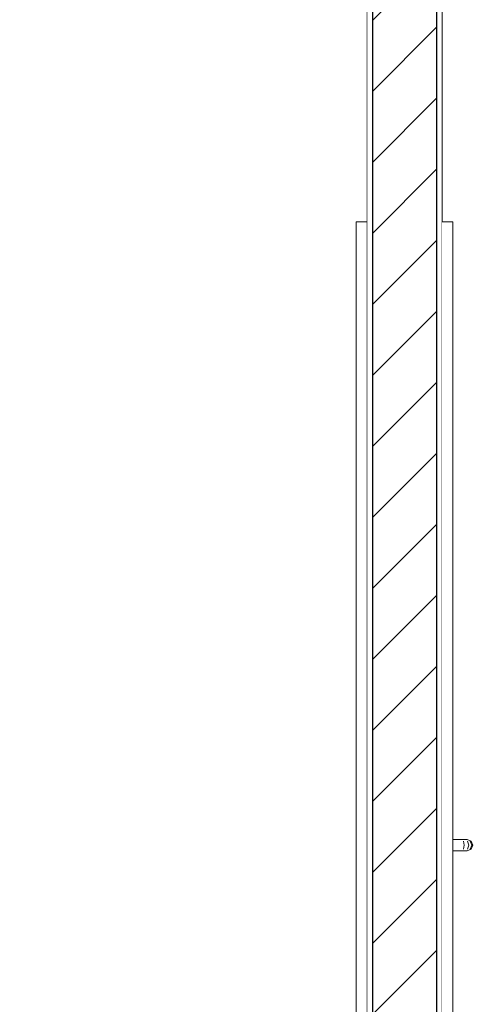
# Model space of a CAD drawing. Header units: millimetres. Extents: x 58537 to 97688, y -8921 to 14216.
# Tile 23 of 145: x 68413 to 69226, y 715 to 2479. Entities that reach past the tile are written whole.
import ezdxf

# ---------------------------------------------------------------- set-up
doc = ezdxf.new("R2010")
doc.units = ezdxf.units.MM
doc.header["$MEASUREMENT"] = 0
doc.linetypes.add('Wipeout_Contour', pattern=[1000, 0, -1000])
for name, color, linetype in [('Nowe_A-Wymiary-Zewnętrzne', 7, 'Continuous'), ('Nowe_A-Ściany-Działowe', 7, 'Continuous'), ('Nowe_Drzwi Archicad', 7, 'Continuous')]:
    doc.layers.add(name, color=color, linetype=linetype)
doc.layers.add('Nowe_A-Wymiary-Zewnętrzne_Nr_pióra__45', color=7, linetype='Continuous', lineweight=15, true_color=0x40a5ff)
doc.layers.add('Nowe_A-Wymiary-Zewnętrzne_Nr_pióra__85', color=7, linetype='Continuous', lineweight=13, true_color=0x80c2ff)
for name, color, linetype, lineweight in [('Nowe_A-Wymiary-Zewnętrzne_Nr_pióra__46', 5, 'Continuous', 15), ('Nowe_A-Ściany-Działowe_Nr_pióra__27', 7, 'Continuous', 25), ('Nowe_A-Ściany-Działowe_Nr_pióra__47', 7, 'Continuous', 15), ('Nowe_Drzwi Archicad_Nr_pióra__3', 7, 'Continuous', 13)]:
    doc.layers.add(name, color=color, linetype=linetype, lineweight=lineweight)
doc.styles.add('STYL_AUTOMATYCZNY_2', font='arial.ttf')
doc.dimstyles.new('STYL_AUTOMATYCZNY__1', dxfattribs={"dimtxt": 125, "dimasz": 47.5, "dimexe": 0.18, "dimexo": 20, "dimgap": 0, "dimtad": 1, "dimdec": 1, "dimlfac": 0.1, "dimzin": 0, "dimdsep": 46, "dimtxsty": 'STYL_AUTOMATYCZNY_2', "dimblk": 'ARROWHEAD_11', "dimblk1": 'ARROWHEAD_11', "dimblk2": 'ARROWHEAD_11', "dimcen": 0.09, "dimclrd": 256, "dimclre": 256, "dimclrt": 5, "dimadec": 1, "dimazin": 0, "dimtfac": 1, "dimtdec": 4, "dimtmove": 0, "dimatfit": 3, "dimfxl": 0, "dimtolj": 1, "dimtzin": 0, "dimarcsym": 0})
pattern_1 = [(0, (0, 0), (0, 86.60254), [0, -50]), (0, (25, 43.3), (0, 86.60254), [0, -50])]

# ---------------------------------------------------------------- blocks, each defined once
blk = doc.blocks.new('ElemPrzekroju_94')
at = {"layer": 'Nowe_A-Ściany-Działowe', "linetype": 'Continuous', "lineweight": 0, "true_color": 0x000000}
h = blk.add_hatch(dxfattribs=at)
h.set_pattern_fill('Bloczki_ceramiczne', color=18, style=0, pattern_type=2)
h.set_pattern_definition([(45, (0, 0), (-63.63961, 63.63961), [])])
h.paths.add_polyline_path([(69160.1, 2550), (69045.1, 2550), (69045.1, 2540), (69045.1, 0), (69045.1, -210), (69160.1, -210), (69160.1, -70), (69160.1, -20)])
h = blk.add_hatch(dxfattribs=at)
h.set_pattern_fill('Tynk', color=18, style=0, pattern_type=2)
h.set_pattern_definition(pattern_1)
h.paths.add_polyline_path([(69160.1, -20), (69170.1, -20), (69170.1, 2550), (69160.1, 2550)])
h = blk.add_hatch(dxfattribs=at)
h.set_pattern_fill('Tynk', color=18, style=0, pattern_type=2)
h.set_pattern_definition(pattern_1)
h.paths.add_polyline_path([(69035.1, 2540), (69035.1, 0), (69045.1, 0), (69045.1, 2540)])
at = {"layer": 'Nowe_A-Ściany-Działowe_Nr_pióra__27', "color": 7, "linetype": 'Continuous', "lineweight": 25, "flags": 128}
for points in [[(69045.1, 2550), (69045.1, 2540), (69045.1, 0), (69045.1, -20), (69045.1, -70), (69045.1, -140), (69045.1, -210)], [(69160.1, 2550), (69160.1, -20), (69160.1, -70), (69160.1, -210)]]:
    blk.add_lwpolyline(points, dxfattribs=at)
at = {"layer": 'Nowe_A-Ściany-Działowe_Nr_pióra__47', "color": 7, "linetype": 'Continuous', "lineweight": 15}
for p, q in [((69035.1, 2540), (69035.1, 0)), ((69170.1, 2540), (69170.1, 0))]:
    blk.add_line(p, q, dxfattribs=at)
blk = doc.blocks.new('ElemPrzekroju_95')
at = {"color": 254, "linetype": 'Wipeout_Contour', "lineweight": 0, "ltscale": 678108.142473}
blk.add_wipeout([(65240.1, 2540), (65240.1, 0), (67258.1, 0), (67258.1, 2117), (68392.1, 2117), (68392.1, 0), (69016.1, 0), (69016.1, 2117), (69035.1, 2117), (69035.1, 2540)], dxfattribs=at).dxf.layer = 'Nowe_A-Ściany-Działowe'
blk = doc.blocks.new('ElemPrzekroju_96')
at = {"color": 254, "linetype": 'Wipeout_Contour', "lineweight": 0, "ltscale": 276167.200856}
blk.add_wipeout([(69016.1, 0), (69035.1, 0), (69035.1, 2117), (69016.1, 2117)], dxfattribs=at).dxf.layer = 'Nowe_Drzwi Archicad'
at = {"color": 254, "linetype": 'Wipeout_Contour', "lineweight": 0, "ltscale": 276783.056424}
blk.add_wipeout([(69189.1, 0), (69189.1, 2117), (69170.1, 2117), (69170.1, 0)], dxfattribs=at).dxf.layer = 'Nowe_Drzwi Archicad'
at = {"color": 254, "linetype": 'Wipeout_Contour', "lineweight": 0, "ltscale": 276919.881765}
blk.add_wipeout([(69223.4, 1000), (69220.6, 992.9), (69222.1, 992.9), (69225.1, 1000)], dxfattribs=at).dxf.layer = 'Nowe_Drzwi Archicad'
at = {"layer": 'Nowe_Drzwi Archicad_Nr_pióra__3', "color": 7, "linetype": 'Continuous', "lineweight": 13}
for p, q in [((69016.1, 0), (69016.1, 2117)), ((69016.1, 2117), (69035.1, 2117)), ((69189.1, 2117), (69170.1, 2117))]:
    blk.add_line(p, q, dxfattribs=at)
at = {"color": 254, "linetype": 'Wipeout_Contour', "lineweight": 0, "ltscale": 276901.174966}
blk.add_wipeout([(69215.1, 1010), (69213.9, 1010), (69220.6, 1007.1), (69222.1, 1007.1)], dxfattribs=at).dxf.layer = 'Nowe_Drzwi Archicad'
at = {"color": 254, "linetype": 'Wipeout_Contour', "lineweight": 0, "ltscale": 276900.18855}
blk.add_wipeout([(69213.9, 990), (69215.1, 990), (69222.1, 992.9), (69220.6, 992.9)], dxfattribs=at).dxf.layer = 'Nowe_Drzwi Archicad'
at = {"color": 254, "linetype": 'Wipeout_Contour', "lineweight": 0, "ltscale": 276920.290329}
blk.add_wipeout([(69220.6, 1007.1), (69223.4, 1000), (69225.1, 1000), (69222.1, 1007.1)], dxfattribs=at).dxf.layer = 'Nowe_Drzwi Archicad'
at = {"color": 254, "linetype": 'Wipeout_Contour', "lineweight": 0, "ltscale": 276906.38041}
blk.add_wipeout([(69217.9, 1000), (69215.8, 992.9), (69220.6, 992.9), (69223.4, 1000)], dxfattribs=at).dxf.layer = 'Nowe_Drzwi Archicad'
at = {"color": 254, "linetype": 'Wipeout_Contour', "lineweight": 0, "ltscale": 276890.523886}
blk.add_wipeout([(69210.7, 1010), (69215.8, 1007.1), (69220.6, 1007.1), (69213.9, 1010)], dxfattribs=at).dxf.layer = 'Nowe_Drzwi Archicad'
at = {"color": 254, "linetype": 'Wipeout_Contour', "lineweight": 0, "ltscale": 276889.537433}
blk.add_wipeout([(69215.8, 992.9), (69210.7, 990), (69213.9, 990), (69220.6, 992.9)], dxfattribs=at).dxf.layer = 'Nowe_Drzwi Archicad'
at = {"color": 254, "linetype": 'Wipeout_Contour', "lineweight": 0, "ltscale": 276906.788992}
blk.add_wipeout([(69220.6, 1007.1), (69215.8, 1007.1), (69217.9, 1000), (69223.4, 1000)], dxfattribs=at).dxf.layer = 'Nowe_Drzwi Archicad'
at = {"color": 254, "linetype": 'Wipeout_Contour', "lineweight": 0, "ltscale": 276880.745888}
blk.add_wipeout([(69217.9, 1000), (69209.7, 1000), (69208.6, 992.9), (69215.8, 992.9)], dxfattribs=at).dxf.layer = 'Nowe_Drzwi Archicad'
at = {"color": 254, "linetype": 'Wipeout_Contour', "lineweight": 0, "ltscale": 276870.465393}
blk.add_wipeout([(69210.7, 1010), (69205.8, 1010), (69208.6, 1007.1), (69215.8, 1007.1)], dxfattribs=at).dxf.layer = 'Nowe_Drzwi Archicad'
at = {"color": 254, "linetype": 'Wipeout_Contour', "lineweight": 0, "ltscale": 276869.478871}
blk.add_wipeout([(69215.8, 992.9), (69208.6, 992.9), (69205.8, 990), (69210.7, 990)], dxfattribs=at).dxf.layer = 'Nowe_Drzwi Archicad'
at = {"color": 254, "linetype": 'Wipeout_Contour', "lineweight": 0, "ltscale": 276881.154505}
blk.add_wipeout([(69215.8, 1007.1), (69208.6, 1007.1), (69209.7, 1000), (69217.9, 1000)], dxfattribs=at).dxf.layer = 'Nowe_Drzwi Archicad'
at = {"layer": 'Nowe_Drzwi Archicad_Nr_pióra__3', "color": 7, "linetype": 'Continuous', "lineweight": 13}
for p, q in [((69220.6, 1007.1), (69223.4, 1000)), ((69222.1, 1007.1), (69225.1, 1000)), ((69223.4, 1000), (69220.6, 992.9)), ((69225.1, 1000), (69222.1, 992.9))]:
    blk.add_line(p, q, dxfattribs=at)
at = {"color": 254, "linetype": 'Wipeout_Contour', "lineweight": 0, "ltscale": 276848.901303}
blk.add_wipeout([(69209.7, 1000), (69201.1, 1000), (69200.8, 992.9), (69208.6, 992.9)], dxfattribs=at).dxf.layer = 'Nowe_Drzwi Archicad'
at = {"color": 254, "linetype": 'Wipeout_Contour', "lineweight": 0, "ltscale": 276844.861331}
blk.add_wipeout([(69205.8, 1010), (69200.1, 1010), (69200.8, 1007.1), (69208.6, 1007.1)], dxfattribs=at).dxf.layer = 'Nowe_Drzwi Archicad'
at = {"color": 254, "linetype": 'Wipeout_Contour', "lineweight": 0, "ltscale": 276843.87472}
blk.add_wipeout([(69208.6, 992.9), (69200.8, 992.9), (69200.1, 990), (69205.8, 990)], dxfattribs=at).dxf.layer = 'Nowe_Drzwi Archicad'
at = {"layer": 'Nowe_Drzwi Archicad_Nr_pióra__3', "color": 7, "linetype": 'Continuous', "lineweight": 13}
for p, q in [((69213.9, 990), (69210.7, 990)), ((69215.1, 990), (69213.9, 990))]:
    blk.add_line(p, q, dxfattribs=at)
at = {"color": 254, "linetype": 'Wipeout_Contour', "lineweight": 0, "ltscale": 276849.309965}
blk.add_wipeout([(69208.6, 1007.1), (69200.8, 1007.1), (69201.1, 1000), (69209.7, 1000)], dxfattribs=at).dxf.layer = 'Nowe_Drzwi Archicad'
at = {"layer": 'Nowe_Drzwi Archicad_Nr_pióra__3', "color": 7, "linetype": 'Continuous', "lineweight": 13}
for p, q in [((69213.9, 1010), (69210.7, 1010)), ((69215.1, 1010), (69213.9, 1010)), ((69215.1, 1010), (69222.1, 1007.1)), ((69215.8, 1007.1), (69217.9, 1000)), ((69222.1, 992.9), (69215.1, 990)), ((69217.9, 1000), (69215.8, 992.9))]:
    blk.add_line(p, q, dxfattribs=at)
at = {"color": 254, "linetype": 'Wipeout_Contour', "lineweight": 0, "ltscale": 276808.692727}
blk.add_wipeout([(69201.1, 1000), (69189.1, 1000), (69189.1, 992.9), (69200.8, 992.9)], dxfattribs=at).dxf.layer = 'Nowe_Drzwi Archicad'
at = {"color": 254, "linetype": 'Wipeout_Contour', "lineweight": 0, "ltscale": 276808.442584}
blk.add_wipeout([(69200.1, 1010), (69189.1, 1010), (69189.1, 1007.1), (69200.8, 1007.1)], dxfattribs=at).dxf.layer = 'Nowe_Drzwi Archicad'
at = {"color": 254, "linetype": 'Wipeout_Contour', "lineweight": 0, "ltscale": 276807.455845}
blk.add_wipeout([(69200.8, 992.9), (69189.1, 992.9), (69189.1, 990), (69200.1, 990)], dxfattribs=at).dxf.layer = 'Nowe_Drzwi Archicad'
at = {"layer": 'Nowe_Drzwi Archicad_Nr_pióra__3', "color": 7, "linetype": 'Continuous', "lineweight": 13}
for p, q in [((69200.1, 990), (69189.1, 990)), ((69205.8, 990), (69200.1, 990)), ((69210.7, 990), (69205.8, 990))]:
    blk.add_line(p, q, dxfattribs=at)
at = {"color": 254, "linetype": 'Wipeout_Contour', "lineweight": 0, "ltscale": 276809.101446}
blk.add_wipeout([(69200.8, 1007.1), (69189.1, 1007.1), (69189.1, 1000), (69201.1, 1000)], dxfattribs=at).dxf.layer = 'Nowe_Drzwi Archicad'
at = {"layer": 'Nowe_Drzwi Archicad_Nr_pióra__3', "color": 7, "linetype": 'Continuous', "lineweight": 13}
for p, q in [((69189.1, 0), (69189.1, 2117)), ((69200.1, 1010), (69189.1, 1010)), ((69205.8, 1010), (69200.1, 1010)), ((69210.7, 1010), (69205.8, 1010)), ((69208.6, 1007.1), (69209.7, 1000)), ((69209.7, 1000), (69208.6, 992.9))]:
    blk.add_line(p, q, dxfattribs=at)
blk = doc.blocks.new('*D628')
at = {"layer": 'Nowe_A-Wymiary-Zewnętrzne_Nr_pióra__45', "linetype": 'Continuous', "lineweight": 15, "true_color": 0x40a5ff}
for points in [[(90247.8, 2200), (90248.7, 2195.2), (90251.4, 2191.2), (90255.5, 2188.5), (90260.3, 2187.5), (90265, 2188.5), (90269.1, 2191.2), (90271.8, 2195.2), (90272.8, 2200), (90271.8, 2204.8), (90269.1, 2208.8), (90265, 2211.5), (90260.3, 2212.5), (90255.5, 2211.5), (90251.4, 2208.8), (90248.7, 2204.8)], [(90247.8, 0), (90248.7, -4.8), (90251.4, -8.8), (90255.5, -11.5), (90260.3, -12.5), (90265, -11.5), (90269.1, -8.8), (90271.8, -4.8), (90272.8, 0), (90271.8, 4.8), (90269.1, 8.8), (90265, 11.5), (90260.3, 12.5), (90255.5, 11.5), (90251.4, 8.8), (90248.7, 4.8)]]:
    blk.add_hatch(color=161, dxfattribs=at).paths.add_polyline_path(points)
at = {"layer": 'Nowe_A-Wymiary-Zewnętrzne_Nr_pióra__45', "color": 161, "linetype": 'Continuous', "lineweight": 15, "true_color": 0x40a5ff}
for centre in [(90260.3, 2200), (90260.3, 0)]:
    blk.add_circle(centre, 12.5, dxfattribs=at)
at = {"layer": 'Nowe_A-Wymiary-Zewnętrzne_Nr_pióra__85', "color": 151, "linetype": 'Continuous', "lineweight": 13, "true_color": 0x80c2ff}
for p, q in [((90247.8, 2200), (90213.4, 2200)), ((90307.1, 2200), (90272.8, 2200)), ((90260.3, 12.5), (90260.3, 2187.5)), ((90247.8, 0), (90213.4, 0)), ((90307.1, 0), (90272.8, 0)), ((90260.3, -25), (90260.3, -12.5))]:
    blk.add_line(p, q, dxfattribs=at)
at = {"layer": 'Nowe_A-Wymiary-Zewnętrzne_Nr_pióra__46', "color": 5, "lineweight": 15, "char_height": 125, "attachment_point": 7, "rotation": 90, "style": 'STYL_AUTOMATYCZNY_2'}
for s, insert in [('\\A1;{\\pql;\\fArial|b0|i0|c238|p0;\\W1.000000;34,0}', (90235.3, 1853.9)), ('\\A1;{\\pql;\\fArial|b0|i0|c238|p0;\\W1.000000;220,0}', (90235.3, 718.7))]:
    blk.add_mtext(s, dxfattribs=dict(at, insert=insert))
blk = doc.blocks.new('ARROWHEAD_11')
at = {"color": 0, "linetype": 'Continuous', "lineweight": 0}
blk.add_line((0, 0), (-1, 0), dxfattribs=at)
at = {"color": 0, "linetype": 'Continuous', "lineweight": 0, "const_width": 0.25, "flags": 128}
blk.add_lwpolyline([(-0.125, 0, 1), (0.125, 0, 1)], format="xyb", close=True, dxfattribs=at)
blk = doc.blocks.new('*D629')
at = {"layer": 'Nowe_A-Wymiary-Zewnętrzne_Nr_pióra__45', "linetype": 'Continuous', "lineweight": 15, "true_color": 0x40a5ff}
for points in [[(90247.8, 2540), (90248.7, 2535.2), (90251.4, 2531.2), (90255.5, 2528.5), (90260.3, 2527.5), (90265, 2528.5), (90269.1, 2531.2), (90271.8, 2535.2), (90272.8, 2540), (90271.8, 2544.8), (90269.1, 2548.8), (90265, 2551.5), (90260.3, 2552.5), (90255.5, 2551.5), (90251.4, 2548.8), (90248.7, 2544.8)], [(90247.8, 2200), (90248.7, 2195.2), (90251.4, 2191.2), (90255.5, 2188.5), (90260.3, 2187.5), (90265, 2188.5), (90269.1, 2191.2), (90271.8, 2195.2), (90272.8, 2200), (90271.8, 2204.8), (90269.1, 2208.8), (90265, 2211.5), (90260.3, 2212.5), (90255.5, 2211.5), (90251.4, 2208.8), (90248.7, 2204.8)]]:
    blk.add_hatch(color=161, dxfattribs=at).paths.add_polyline_path(points)
at = {"layer": 'Nowe_A-Wymiary-Zewnętrzne_Nr_pióra__45', "color": 161, "linetype": 'Continuous', "lineweight": 15, "true_color": 0x40a5ff}
for centre in [(90260.3, 2540), (90260.3, 2200)]:
    blk.add_circle(centre, 12.5, dxfattribs=at)
at = {"layer": 'Nowe_A-Wymiary-Zewnętrzne_Nr_pióra__85', "color": 151, "linetype": 'Continuous', "lineweight": 13, "true_color": 0x80c2ff}
for p, q in [((90247.8, 2540), (90213.4, 2540)), ((90260.3, 2212.5), (90260.3, 2527.5)), ((90307.1, 2540), (90272.8, 2540)), ((90247.8, 2200), (90213.4, 2200)), ((90307.1, 2200), (90272.8, 2200))]:
    blk.add_line(p, q, dxfattribs=at)
at = {"layer": 'Nowe_A-Wymiary-Zewnętrzne_Nr_pióra__46', "color": 5, "lineweight": 15, "insert": (90091.5, 2478.2), "char_height": 125, "attachment_point": 7, "rotation": 90, "style": 'STYL_AUTOMATYCZNY_2'}
blk.add_mtext('\\A1;{\\pql;\\fArial|b0|i0|c238|p0;\\W1.000000;21,0}', dxfattribs=at)
blk = doc.blocks.new('*D644')
at = {"layer": 'Nowe_A-Wymiary-Zewnętrzne_Nr_pióra__45', "linetype": 'Continuous', "lineweight": 15, "true_color": 0x40a5ff}
for points in [[(93212.8, 2200), (93213.7, 2195.2), (93216.4, 2191.2), (93220.5, 2188.5), (93225.3, 2187.5), (93230, 2188.5), (93234.1, 2191.2), (93236.8, 2195.2), (93237.8, 2200), (93236.8, 2204.8), (93234.1, 2208.8), (93230, 2211.5), (93225.3, 2212.5), (93220.5, 2211.5), (93216.4, 2208.8), (93213.7, 2204.8)], [(93212.8, 0), (93213.7, -4.8), (93216.4, -8.8), (93220.5, -11.5), (93225.3, -12.5), (93230, -11.5), (93234.1, -8.8), (93236.8, -4.8), (93237.8, 0), (93236.8, 4.8), (93234.1, 8.8), (93230, 11.5), (93225.3, 12.5), (93220.5, 11.5), (93216.4, 8.8), (93213.7, 4.8)]]:
    blk.add_hatch(color=161, dxfattribs=at).paths.add_polyline_path(points)
at = {"layer": 'Nowe_A-Wymiary-Zewnętrzne_Nr_pióra__45', "color": 161, "linetype": 'Continuous', "lineweight": 15, "true_color": 0x40a5ff}
for centre in [(93225.3, 2200), (93225.3, 0)]:
    blk.add_circle(centre, 12.5, dxfattribs=at)
at = {"layer": 'Nowe_A-Wymiary-Zewnętrzne_Nr_pióra__85', "color": 151, "linetype": 'Continuous', "lineweight": 13, "true_color": 0x80c2ff}
for p, q in [((93212.8, 2200), (93178.4, 2200)), ((93272.1, 2200), (93237.8, 2200)), ((93225.3, 12.5), (93225.3, 2187.5)), ((93212.8, 0), (93178.4, 0)), ((93272.1, 0), (93237.8, 0))]:
    blk.add_line(p, q, dxfattribs=at)
at = {"layer": 'Nowe_A-Wymiary-Zewnętrzne_Nr_pióra__46', "color": 5, "lineweight": 15, "char_height": 125, "attachment_point": 7, "rotation": 90, "style": 'STYL_AUTOMATYCZNY_2'}
for s, insert in [('\\A1;{\\pql;\\fArial|b0|i0|c238|p0;\\W1.000000;220,0}', (93200.3, 1052.3)), ('\\A1;{\\pql;\\fArial|b0|i0|c238|p0;\\W1.000000;14,0}', (93200.3, 12.5))]:
    blk.add_mtext(s, dxfattribs=dict(at, insert=insert))
blk = doc.blocks.new('*D645')
at = {"layer": 'Nowe_A-Wymiary-Zewnętrzne_Nr_pióra__45', "linetype": 'Continuous', "lineweight": 15, "true_color": 0x40a5ff}
for points in [[(93212.8, 2570), (93213.7, 2565.2), (93216.4, 2561.2), (93220.5, 2558.5), (93225.3, 2557.5), (93230, 2558.5), (93234.1, 2561.2), (93236.8, 2565.2), (93237.8, 2570), (93236.8, 2574.8), (93234.1, 2578.8), (93230, 2581.5), (93225.3, 2582.5), (93220.5, 2581.5), (93216.4, 2578.8), (93213.7, 2574.8)], [(93212.8, 2200), (93213.7, 2195.2), (93216.4, 2191.2), (93220.5, 2188.5), (93225.3, 2187.5), (93230, 2188.5), (93234.1, 2191.2), (93236.8, 2195.2), (93237.8, 2200), (93236.8, 2204.8), (93234.1, 2208.8), (93230, 2211.5), (93225.3, 2212.5), (93220.5, 2211.5), (93216.4, 2208.8), (93213.7, 2204.8)]]:
    blk.add_hatch(color=161, dxfattribs=at).paths.add_polyline_path(points)
at = {"layer": 'Nowe_A-Wymiary-Zewnętrzne_Nr_pióra__45', "color": 161, "linetype": 'Continuous', "lineweight": 15, "true_color": 0x40a5ff}
for centre in [(93225.3, 2570), (93225.3, 2200)]:
    blk.add_circle(centre, 12.5, dxfattribs=at)
at = {"layer": 'Nowe_A-Wymiary-Zewnętrzne_Nr_pióra__85', "color": 151, "linetype": 'Continuous', "lineweight": 13, "true_color": 0x80c2ff}
for p, q in [((93212.8, 2570), (93178.4, 2570)), ((93272.1, 2570), (93237.8, 2570)), ((93225.3, 2212.5), (93225.3, 2557.5)), ((93212.8, 2200), (93178.4, 2200)), ((93272.1, 2200), (93237.8, 2200))]:
    blk.add_line(p, q, dxfattribs=at)
at = {"layer": 'Nowe_A-Wymiary-Zewnętrzne_Nr_pióra__46', "color": 5, "lineweight": 15, "char_height": 125, "attachment_point": 7, "rotation": 90, "style": 'STYL_AUTOMATYCZNY_2'}
for s, insert in [('\\A1;{\\pql;\\fArial|b0|i0|c238|p0;\\W1.000000;18,0}', (93056.5, 2493.2)), ('\\A1;{\\pql;\\fArial|b0|i0|c238|p0;\\W1.000000;37,0}', (93200.3, 2218.2))]:
    blk.add_mtext(s, dxfattribs=dict(at, insert=insert))
blk = doc.blocks.new('*D659')
at = {"layer": 'Nowe_A-Wymiary-Zewnętrzne_Nr_pióra__45', "linetype": 'Continuous', "lineweight": 15, "true_color": 0x40a5ff}
for points in [[(93474.8, 12846.4), (93475.7, 12841.6), (93478.4, 12837.5), (93482.5, 12834.8), (93487.3, 12833.9), (93492.1, 12834.8), (93496.1, 12837.5), (93498.8, 12841.6), (93499.8, 12846.4), (93498.8, 12851.2), (93496.1, 12855.2), (93492.1, 12857.9), (93487.3, 12858.9), (93482.5, 12857.9), (93478.4, 12855.2), (93475.7, 12851.2)], [(93474.8, 0), (93475.7, -4.8), (93478.4, -8.8), (93482.5, -11.5), (93487.3, -12.5), (93492.1, -11.5), (93496.1, -8.8), (93498.8, -4.8), (93499.8, 0), (93498.8, 4.8), (93496.1, 8.8), (93492.1, 11.5), (93487.3, 12.5), (93482.5, 11.5), (93478.4, 8.8), (93475.7, 4.8)]]:
    blk.add_hatch(color=161, dxfattribs=at).paths.add_polyline_path(points)
at = {"layer": 'Nowe_A-Wymiary-Zewnętrzne_Nr_pióra__45', "color": 161, "linetype": 'Continuous', "lineweight": 15, "true_color": 0x40a5ff}
for centre in [(93487.3, 12846.4), (93487.3, 0)]:
    blk.add_circle(centre, 12.5, dxfattribs=at)
at = {"layer": 'Nowe_A-Wymiary-Zewnętrzne_Nr_pióra__85', "color": 151, "linetype": 'Continuous', "lineweight": 13, "true_color": 0x80c2ff}
for p, q in [((93487.3, 12858.9), (93487.3, 12871.4)), ((93474.8, 12846.4), (93440.4, 12846.4)), ((93487.3, 12.5), (93487.3, 12833.9)), ((93534.2, 12846.4), (93499.8, 12846.4)), ((93474.8, 0), (93440.4, 0)), ((93534.2, 0), (93499.8, 0)), ((93487.3, -25), (93487.3, -12.5))]:
    blk.add_line(p, q, dxfattribs=at)
at = {"layer": 'Nowe_A-Wymiary-Zewnętrzne_Nr_pióra__46', "color": 5, "lineweight": 15, "insert": (93462.3, 6137.2), "char_height": 125, "attachment_point": 7, "rotation": 90, "style": 'STYL_AUTOMATYCZNY_2'}
blk.add_mtext('\\A1;{\\pql;\\fArial|b0|i0|c238|p0;\\W1.000000;1\xa0284,6}', dxfattribs=at)

msp = doc.modelspace()

# ---------------------------------------------------------------- block references
at = {"layer": 'Nowe_A-Ściany-Działowe', "lineweight": 0}
msp.add_blockref('ElemPrzekroju_94', (0, 0), dxfattribs=at)

# ---------------------------------------------------------------- next in the draw order: block references
msp.add_blockref('ElemPrzekroju_95', (0, 0), dxfattribs=at)

# ---------------------------------------------------------------- next in the draw order: block references
at = {"layer": 'Nowe_Drzwi Archicad', "lineweight": 0}
msp.add_blockref('ElemPrzekroju_96', (0, 0), dxfattribs=at)

# ---------------------------------------------------------------- next in the draw order: dimensions: what is measured, and where the dimension line sits
at = {"layer": 'Nowe_A-Wymiary-Zewnętrzne', "color": 151, "linetype": 'Continuous', "lineweight": 13, "true_color": 0x80c2ff}
dim = msp.add_linear_dim(base=(93225.25, 2570), p1=(64770.07, 2200), p2=(63270.07, 2570), angle=90, dimstyle='STYL_AUTOMATYCZNY__1', dxfattribs=at)
dim.commit()
dim.dimension.update_dxf_attribs({"geometry": '*D645', "text_midpoint": (93137.75, 2380), "dimtype": 160, "text_rotation": 90})

# ---------------------------------------------------------------- next in the draw order: dimensions: what is measured, and where the dimension line sits
for base, p1, p2, picture, middle in [((93487.29, 12846.37), (64770.07, 0), (64717.21, 12846.37), '*D659', (93399.79, 6418.33)), ((90260.25, 2540), (65230.07, 2200), (65230.07, 2540), '*D629', (90172.75, 2015.67)), ((93225.25, 2200), (64770.07, 0), (64770.07, 2200), '*D644', (93137.75, 1261.72)), ((90260.25, 2200), (65240.07, 0), (65230.07, 2200), '*D628', (90172.75, 928.07))]:
    dim = msp.add_linear_dim(base=base, p1=p1, p2=p2, angle=90, dimstyle='STYL_AUTOMATYCZNY__1', dxfattribs=at)
    dim.commit()
    dim.dimension.update_dxf_attribs({"geometry": picture, "text_midpoint": middle, "dimtype": 160, "text_rotation": 90})

doc.saveas('drawing.dxf')
